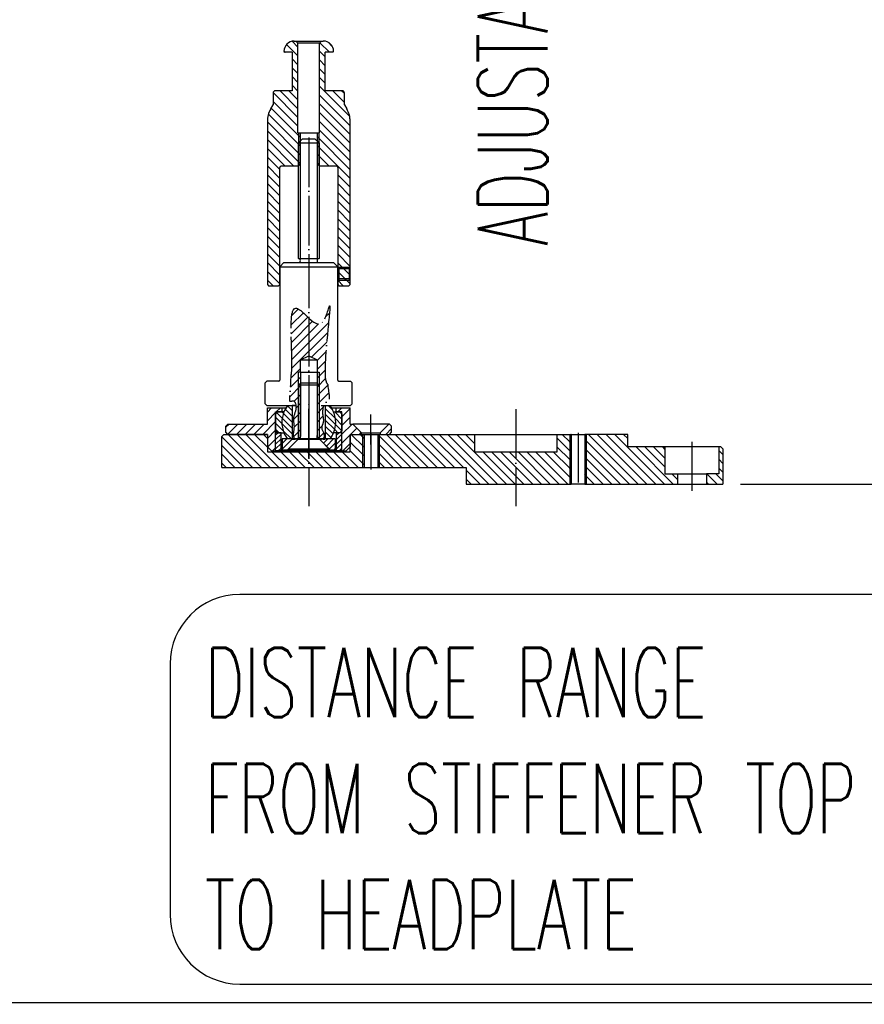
# Model space of a CAD drawing. Extents: x -1765 to 4890, y -3431 to 1272.
# Tile 112 of 189: x 2514 to 2718, y -2620 to -2383. Entities that reach past the tile are written whole.
import ezdxf

# ---------------------------------------------------------------- set-up
doc = ezdxf.new("R2010")
doc.units = 0
doc.linetypes.add('DOT_CENTER', pattern=[14, 12, -1, 0, -1])
doc.layers.get('0').update_dxf_attribs({"linetype": 'CONTINUOUS'})
doc.layers.add('1', color=7, linetype='CONTINUOUS')
doc.styles.add('CONVERTER_2', font='txt.shx', dxfattribs={"width": 0.63})
doc.dimstyles.new('ME10_DIM_91', dxfattribs={"dimtxt": 16.80000000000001, "dimasz": 21.00000000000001, "dimexe": 4.2, "dimexo": 4.2, "dimtad": 0, "dimdec": 1, "dimzin": 1, "dimtxsty": 'CONVERTER_2', "dimsah": 1, "dimcen": 0.09, "dimclrd": 3, "dimclre": 3, "dimclrt": 3, "dimazin": 3, "dimtfac": 1, "dimtdec": 4, "dimtofl": 0, "dimtmove": 0, "dimatfit": 3, "dimtolj": 1, "dimtzin": 0})
pattern_1 = [(135, (0, 400), (-1.0606601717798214, -1.0606601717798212), [])]
pattern_2 = [(45, (35.64475495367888, 151.78803662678), (-1.0606601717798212, 1.0606601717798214), [])]
pattern_3 = [(45, (-131.2110263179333, 280.6721068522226), (-0.7071067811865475, 0.7071067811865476), [])]
pattern_4 = [(45, (0, 400), (-0.565685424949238, 0.565685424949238), [])]
pattern_5 = [(135, (0, 400), (-0.7071067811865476, -0.7071067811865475), [])]

# ---------------------------------------------------------------- blocks, each defined once
blk = doc.blocks.new('*D1366')
at = {"color": 3, "linetype": 'CONTINUOUS'}
for p, q in [((2867.59883137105, -2450.751241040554), (2867.59883137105, -2408.751241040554)), ((2916.9147599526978, -2450.751241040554), (2863.39883137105, -2450.751241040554)), ((2688.2007099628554, -2494.751241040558), (2871.79883137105, -2494.751241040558)), ((2867.59883137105, -2524.78634684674), (2867.59883137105, -2494.751241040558))]:
    blk.add_line(p, q, dxfattribs=at)
at = {"color": 3}
for points in [[(2864.8341289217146, -2429.751241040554), (2870.3635338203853, -2429.751241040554), (2867.59883137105, -2450.751241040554)], [(2870.3635338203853, -2515.751241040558), (2864.8341289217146, -2515.751241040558), (2867.59883137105, -2494.751241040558)]]:
    blk.add_solid(points, dxfattribs=at)
at = {"color": 3, "insert": (2875.99883137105, -2620.3363468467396), "char_height": 16.80000000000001, "attachment_point": 7, "rotation": 90, "style": 'CONVERTER_2'}
blk.add_mtext('\\C3;max.\\C3;44.0', dxfattribs=at)
blk = doc.blocks.new('SV__6', base_point=(2579.000709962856, -2465.99146603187))
at = {"layer": '1', "linetype": 'CONTINUOUS'}
h = blk.add_hatch(dxfattribs=at)
h.set_pattern_fill('USER', color=4, scale=1.5, angle=135, pattern_type=0)
h.set_pattern_definition(pattern_1)
h.paths.add_polyline_path([(2597.350709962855, -2490.751241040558), (2563.000709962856, -2490.751241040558), (2563.000709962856, -2483.251241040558), (2563.500709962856, -2482.751241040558), (2574.000709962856, -2482.751241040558), (2574.000709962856, -2486.951241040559), (2594.000709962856, -2486.951241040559), (2594.000709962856, -2482.751241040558), (2597.350709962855, -2482.751241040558)])
h = blk.add_hatch(dxfattribs=at)
h.set_pattern_fill('USER', color=4, scale=1.5, angle=135, pattern_type=0)
h.set_pattern_definition(pattern_1)
h.paths.add_polyline_path([(2647.000709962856, -2494.751241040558), (2622.000709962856, -2494.751241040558), (2622.000709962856, -2490.751241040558), (2600.650709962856, -2490.751241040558), (2600.650709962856, -2482.751241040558), (2624.000709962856, -2482.751241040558), (2624.000709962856, -2486.951241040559), (2644.000709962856, -2486.951241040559), (2644.000709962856, -2482.751241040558), (2647.000709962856, -2482.751241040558)])
h = blk.add_hatch(dxfattribs=at)
h.set_pattern_fill('USER', color=4, scale=1.5, angle=135, pattern_type=0)
h.set_pattern_definition(pattern_1)
h.paths.add_polyline_path([(2647.350709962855, -2482.751241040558), (2647.000709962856, -2482.751241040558), (2647.000709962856, -2494.751241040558), (2647.350709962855, -2494.751241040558)])
h = blk.add_hatch(dxfattribs=at)
h.set_pattern_fill('USER', color=4, scale=1.5, angle=135, pattern_type=0)
h.set_pattern_definition(pattern_1)
h.paths.add_polyline_path([(2651.000709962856, -2482.751241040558), (2650.650709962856, -2482.751241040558), (2650.650709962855, -2494.751241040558), (2651.000709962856, -2494.751241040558)])
h = blk.add_hatch(dxfattribs=at)
h.set_pattern_fill('USER', color=4, scale=1.5, angle=135, pattern_type=0)
h.set_pattern_definition(pattern_1)
h.paths.add_polyline_path([(2670.000709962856, -2485.751241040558), (2661.000709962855, -2485.751241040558), (2661.000709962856, -2482.751241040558), (2651.000709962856, -2482.751241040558), (2651.000709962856, -2494.751241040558), (2673.000709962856, -2494.751241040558), (2673.000709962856, -2492.251241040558), (2670.000709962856, -2492.251241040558)])
h = blk.add_hatch(dxfattribs=at)
h.set_pattern_fill('USER', color=4, scale=1.5, angle=135, pattern_type=0)
h.set_pattern_definition(pattern_1)
h.paths.add_polyline_path([(2683.000709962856, -2492.251241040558), (2680.000709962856, -2492.251241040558), (2680.000709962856, -2494.751241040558), (2684.000709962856, -2494.751241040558), (2684.000709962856, -2486.251241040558), (2683.500709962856, -2485.751241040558), (2683.000709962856, -2485.751241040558)])
at = {"layer": '1', "color": 4, "linetype": 'DOT_CENTER'}
for p, q in [((2584.000709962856, -2476.666200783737), (2584.000709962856, -2500.052030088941)), ((2634.000709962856, -2476.666200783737), (2634.000709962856, -2500.052030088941)), ((2599.000709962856, -2482.377821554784), (2599.000709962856, -2491.20606358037)), ((2649.000709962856, -2482.377821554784), (2649.000709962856, -2495.20606358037)), ((2676.500709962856, -2484.517623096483), (2676.500709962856, -2496.383911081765))]:
    blk.add_line(p, q, dxfattribs=at)
at = {"layer": '1', "color": 4, "linetype": 'CONTINUOUS'}
for p, q in [((2563.000709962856, -2483.251241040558), (2563.500709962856, -2482.751241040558)), ((2563.000709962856, -2490.751241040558), (2563.000709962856, -2483.251241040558)), ((2563.500709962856, -2482.751241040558), (2574.000709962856, -2482.751241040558)), ((2574.000709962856, -2482.751241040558), (2574.000709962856, -2486.951241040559)), ((2594.000709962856, -2486.951241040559), (2594.000709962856, -2482.751241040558)), ((2594.000709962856, -2482.751241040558), (2597.350709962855, -2482.751241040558)), ((2597.000709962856, -2482.751241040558), (2597.000709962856, -2490.751241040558)), ((2597.350709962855, -2482.751241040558), (2597.350709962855, -2490.751241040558)), ((2597.350709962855, -2482.751241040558), (2600.650709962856, -2482.751241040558)), ((2600.650709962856, -2482.751241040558), (2600.650709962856, -2490.751241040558)), ((2600.650709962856, -2482.751241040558), (2624.000709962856, -2482.751241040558)), ((2601.000709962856, -2482.751241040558), (2601.000709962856, -2490.751241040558)), ((2624.000709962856, -2482.751241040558), (2624.000709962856, -2486.951241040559)), ((2624.000709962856, -2482.751241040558), (2644.000709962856, -2482.751241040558)), ((2644.000709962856, -2482.751241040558), (2647.000709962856, -2482.751241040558)), ((2644.000709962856, -2486.951241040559), (2644.000709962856, -2482.751241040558)), ((2647.000709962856, -2482.751241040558), (2647.350709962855, -2482.751241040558)), ((2647.000709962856, -2482.751241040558), (2647.000709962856, -2494.751241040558)), ((2647.350709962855, -2482.751241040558), (2650.650709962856, -2482.751241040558)), ((2647.350709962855, -2482.751241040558), (2647.350709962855, -2494.751241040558)), ((2651.000709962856, -2482.751241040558), (2650.650709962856, -2482.751241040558)), ((2650.650709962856, -2482.751241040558), (2650.650709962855, -2494.751241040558)), ((2661.000709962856, -2482.751241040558), (2651.000709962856, -2482.751241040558)), ((2651.000709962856, -2482.751241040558), (2651.000709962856, -2494.751241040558)), ((2661.000709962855, -2485.751241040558), (2661.000709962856, -2482.751241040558)), ((2670.000709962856, -2485.751241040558), (2661.000709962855, -2485.751241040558)), ((2683.000709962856, -2485.751241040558), (2670.000709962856, -2485.751241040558)), ((2670.000709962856, -2485.751241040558), (2670.000709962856, -2492.251241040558)), ((2683.000709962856, -2485.751241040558), (2683.000709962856, -2492.251241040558)), ((2683.500709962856, -2485.751241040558), (2683.000709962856, -2485.751241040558)), ((2683.500709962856, -2485.751241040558), (2684.000709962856, -2486.251241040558)), ((2574.000709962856, -2486.951241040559), (2594.000709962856, -2486.951241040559)), ((2624.000709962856, -2486.951241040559), (2644.000709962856, -2486.951241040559)), ((2684.000709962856, -2486.251241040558), (2684.000709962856, -2494.751241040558)), ((2563.000709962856, -2490.751241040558), (2597.350709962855, -2490.751241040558)), ((2597.350709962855, -2490.751241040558), (2600.650709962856, -2490.751241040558)), ((2600.650709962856, -2490.751241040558), (2622.000709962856, -2490.751241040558)), ((2622.000709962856, -2490.751241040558), (2622.000709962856, -2494.751241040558)), ((2670.000709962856, -2492.251241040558), (2673.000709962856, -2492.251241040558)), ((2673.000709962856, -2492.251241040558), (2680.000709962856, -2492.251241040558)), ((2673.000709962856, -2492.251241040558), (2673.000709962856, -2494.751241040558)), ((2680.000709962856, -2492.251241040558), (2680.000709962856, -2494.751241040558)), ((2683.000709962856, -2492.251241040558), (2680.000709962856, -2492.251241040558)), ((2622.000709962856, -2494.751241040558), (2647.000709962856, -2494.751241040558)), ((2647.000709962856, -2494.751241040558), (2647.350709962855, -2494.751241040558)), ((2650.650709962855, -2494.751241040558), (2647.350709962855, -2494.751241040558)), ((2650.650709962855, -2494.751241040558), (2651.000709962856, -2494.751241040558)), ((2651.000709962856, -2494.751241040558), (2673.000709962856, -2494.751241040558)), ((2673.000709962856, -2494.751241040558), (2680.000709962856, -2494.751241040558)), ((2680.000709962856, -2494.751241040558), (2684.000709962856, -2494.751241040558))]:
    blk.add_line(p, q, dxfattribs=at)
blk = doc.blocks.new('SV__7', base_point=(2562.881356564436, -2468.320168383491))
at = {"layer": '1', "linetype": 'CONTINUOUS'}
h = blk.add_hatch(dxfattribs=at)
h.set_pattern_fill('USER', color=3, scale=1.5, angle=135, pattern_type=0)
h.set_pattern_definition(pattern_1)
edge = h.paths.add_edge_path()
edge.add_line((2579.900709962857, -2399.801241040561), (2575.900709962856, -2399.801241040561))
edge.add_arc((2575.900709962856, -2400.301241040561), 0.5, 90, 180)
edge.add_line((2575.400709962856, -2400.301241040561), (2575.400709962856, -2403.176369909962))
edge.add_line((2575.400709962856, -2403.176369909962), (2574.804557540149, -2404.208936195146))
edge.add_arc((2580.000709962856, -2407.208936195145), 5.999999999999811, 150.000000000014, 180)
edge.add_line((2574.000709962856, -2407.208936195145), (2574.000709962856, -2446.601241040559))
edge.add_line((2574.000709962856, -2446.601241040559), (2574.300709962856, -2446.901241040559))
edge.add_line((2574.300709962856, -2446.901241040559), (2576.700709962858, -2446.901241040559))
edge.add_line((2576.700709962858, -2446.901241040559), (2577.000709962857, -2446.601241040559))
edge.add_line((2577.000709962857, -2446.601241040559), (2577.000709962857, -2418.301241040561))
edge.add_arc((2577.300709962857, -2418.301241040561), 0.2999999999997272, 450, 540, ccw=False)
edge.add_line((2577.300709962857, -2418.001241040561), (2581.400709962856, -2418.001241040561))
edge.add_line((2581.400709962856, -2418.001241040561), (2581.900709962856, -2417.501241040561))
edge.add_line((2581.900709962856, -2417.501241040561), (2581.900709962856, -2410.001241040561))
edge.add_line((2581.900709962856, -2410.001241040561), (2581.500709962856, -2410.001241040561))
edge.add_line((2581.500709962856, -2410.001241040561), (2581.400709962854, -2410.001241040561))
edge.add_line((2581.400709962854, -2410.001241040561), (2581.400709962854, -2388.30124104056))
edge.add_line((2581.400709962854, -2388.30124104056), (2580.900709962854, -2387.80124104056))
edge.add_line((2580.900709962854, -2387.80124104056), (2580.500709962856, -2387.80124104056))
edge.add_arc((2580.500709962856, -2390.30124104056), 2.5, 90, 179.9999999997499)
edge.add_line((2578.000709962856, -2390.301241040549), (2578.200709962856, -2390.501241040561))
edge.add_line((2578.200709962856, -2390.501241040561), (2580.000709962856, -2390.50124104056))
edge.add_line((2580.000709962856, -2390.50124104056), (2580.000709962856, -2399.801241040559))
edge.add_line((2580.000709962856, -2399.801241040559), (2579.900709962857, -2399.801241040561))
h = blk.add_hatch(dxfattribs=at)
h.set_pattern_fill('USER', color=3, scale=1.5, angle=135, pattern_type=0)
h.set_pattern_definition(pattern_1)
edge = h.paths.add_edge_path()
edge.add_line((2592.100709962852, -2399.801241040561), (2588.10070996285, -2399.801241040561))
edge.add_line((2588.10070996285, -2399.801241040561), (2588.000709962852, -2399.801241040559))
edge.add_line((2588.000709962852, -2399.801241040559), (2588.000709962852, -2390.50124104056))
edge.add_line((2588.000709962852, -2390.50124104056), (2589.800709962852, -2390.501241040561))
edge.add_line((2589.800709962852, -2390.501241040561), (2590.000709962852, -2390.301241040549))
edge.add_arc((2587.500709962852, -2390.30124104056), 2.5, 2.5013e-10, 90)
edge.add_line((2587.500709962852, -2387.80124104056), (2587.100709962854, -2387.80124104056))
edge.add_line((2587.100709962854, -2387.80124104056), (2586.600709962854, -2388.30124104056))
edge.add_line((2586.600709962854, -2388.30124104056), (2586.600709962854, -2410.001241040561))
edge.add_line((2586.600709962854, -2410.001241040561), (2586.500709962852, -2410.001241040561))
edge.add_line((2586.500709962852, -2410.001241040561), (2586.100709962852, -2410.001241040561))
edge.add_line((2586.100709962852, -2410.001241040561), (2586.100709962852, -2417.501241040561))
edge.add_line((2586.100709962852, -2417.501241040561), (2586.600709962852, -2418.001241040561))
edge.add_line((2586.600709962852, -2418.001241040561), (2590.70070996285, -2418.001241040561))
edge.add_arc((2590.70070996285, -2418.301241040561), 0.3000000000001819, 360, 450, ccw=False)
edge.add_line((2591.00070996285, -2418.301241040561), (2591.00070996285, -2446.601241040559))
edge.add_line((2591.00070996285, -2446.601241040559), (2591.30070996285, -2446.901241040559))
edge.add_line((2591.30070996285, -2446.901241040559), (2593.700709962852, -2446.901241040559))
edge.add_line((2593.700709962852, -2446.901241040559), (2594.000709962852, -2446.601241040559))
edge.add_line((2594.000709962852, -2446.601241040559), (2594.000709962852, -2407.208936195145))
edge.add_arc((2588.000709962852, -2407.208936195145), 6, 0, 29.999999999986)
edge.add_line((2593.196862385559, -2404.208936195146), (2592.600709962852, -2403.176369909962))
edge.add_line((2592.600709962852, -2403.176369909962), (2592.600709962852, -2400.301241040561))
edge.add_arc((2592.100709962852, -2400.301241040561), 0.5, 0, 90)
at = {"layer": '1', "color": 3, "linetype": 'CONTINUOUS'}
for p, q in [((2580.500709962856, -2387.80124104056), (2580.900709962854, -2387.80124104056)), ((2581.400709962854, -2388.30124104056), (2580.900709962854, -2387.80124104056)), ((2580.900709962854, -2387.80124104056), (2584.000709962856, -2387.80124104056)), ((2584.000709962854, -2388.30124104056), (2581.400709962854, -2388.30124104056)), ((2581.400709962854, -2410.001241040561), (2581.400709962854, -2388.30124104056)), ((2584.000709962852, -2387.80124104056), (2587.100709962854, -2387.80124104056)), ((2586.600709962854, -2388.30124104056), (2584.000709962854, -2388.30124104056)), ((2586.600709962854, -2388.30124104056), (2587.100709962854, -2387.80124104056)), ((2586.600709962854, -2410.001241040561), (2586.600709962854, -2388.30124104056)), ((2587.100709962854, -2387.80124104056), (2587.500709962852, -2387.80124104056)), ((2578.000709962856, -2390.301241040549), (2578.000709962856, -2390.30124104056)), ((2578.000709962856, -2390.301241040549), (2578.200709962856, -2390.501241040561)), ((2578.000709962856, -2390.30124104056), (2578.000709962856, -2390.301241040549)), ((2580.000709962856, -2390.50124104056), (2578.200709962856, -2390.501241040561)), ((2580.000709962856, -2390.50124104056), (2580.000709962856, -2399.801241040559)), ((2588.000709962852, -2399.801241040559), (2588.000709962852, -2390.50124104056)), ((2589.800709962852, -2390.501241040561), (2588.000709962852, -2390.50124104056)), ((2589.800709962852, -2390.501241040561), (2590.000709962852, -2390.301241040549)), ((2590.000709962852, -2390.30124104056), (2590.000709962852, -2390.301241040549)), ((2590.000709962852, -2390.301241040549), (2590.000709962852, -2390.30124104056)), ((2575.400709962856, -2400.301241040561), (2575.400709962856, -2403.176369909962)), ((2579.900709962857, -2399.801241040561), (2575.900709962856, -2399.801241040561)), ((2580.000709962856, -2399.801241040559), (2579.900709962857, -2399.801241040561)), ((2580.000709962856, -2399.801241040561), (2580.000709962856, -2399.801241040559)), ((2580.000709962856, -2399.801241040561), (2580.000709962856, -2399.801241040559)), ((2580.000709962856, -2399.801241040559), (2580.000709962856, -2399.801241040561)), ((2580.000709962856, -2399.801241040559), (2580.000709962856, -2399.801241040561)), ((2588.000709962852, -2399.801241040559), (2588.000709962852, -2399.801241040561)), ((2588.000709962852, -2399.801241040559), (2588.000709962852, -2399.801241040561)), ((2588.000709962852, -2399.801241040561), (2588.000709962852, -2399.801241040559)), ((2588.000709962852, -2399.801241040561), (2588.000709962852, -2399.801241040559)), ((2588.10070996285, -2399.801241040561), (2588.000709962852, -2399.801241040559)), ((2592.100709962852, -2399.801241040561), (2588.10070996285, -2399.801241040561)), ((2592.600709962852, -2403.176369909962), (2592.600709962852, -2400.301241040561)), ((2574.804557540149, -2404.208936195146), (2575.400709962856, -2403.176369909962)), ((2592.600709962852, -2403.176369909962), (2593.196862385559, -2404.208936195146)), ((2574.000709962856, -2406.601241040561), (2574.000709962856, -2406.654699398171)), ((2574.000709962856, -2407.208936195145), (2574.000709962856, -2446.601241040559)), ((2594.000709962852, -2406.654699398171), (2594.000709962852, -2406.601241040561)), ((2594.000709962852, -2446.601241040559), (2594.000709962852, -2407.208936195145)), ((2581.400709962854, -2410.001241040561), (2581.500709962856, -2410.001241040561)), ((2581.500709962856, -2410.001241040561), (2581.900709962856, -2410.001241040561)), ((2581.500709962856, -2410.001241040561), (2581.500709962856, -2417.901241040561)), ((2581.900709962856, -2410.001241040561), (2586.100709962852, -2410.001241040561)), ((2581.900709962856, -2410.001241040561), (2581.900709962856, -2417.501241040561)), ((2586.100709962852, -2410.001241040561), (2586.500709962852, -2410.001241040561)), ((2586.100709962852, -2417.501241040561), (2586.100709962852, -2410.001241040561)), ((2586.500709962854, -2417.901241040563), (2586.500709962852, -2410.001241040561)), ((2586.500709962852, -2410.001241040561), (2586.600709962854, -2410.001241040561)), ((2577.000709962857, -2446.601241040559), (2577.000709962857, -2418.301241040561)), ((2581.400709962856, -2418.001241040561), (2577.300709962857, -2418.001241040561)), ((2581.400709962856, -2418.001241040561), (2581.900709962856, -2417.501241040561)), ((2586.600709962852, -2418.001241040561), (2586.100709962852, -2417.501241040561)), ((2590.70070996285, -2418.001241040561), (2586.600709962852, -2418.001241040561)), ((2591.00070996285, -2418.301241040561), (2591.00070996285, -2446.601241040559)), ((2574.000709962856, -2446.601241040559), (2574.300709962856, -2446.901241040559)), ((2574.300709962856, -2446.901241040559), (2576.700709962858, -2446.901241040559)), ((2576.700709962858, -2446.901241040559), (2577.000709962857, -2446.601241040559)), ((2591.00070996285, -2446.601241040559), (2591.30070996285, -2446.901241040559)), ((2591.30070996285, -2446.901241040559), (2593.700709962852, -2446.901241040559)), ((2593.700709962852, -2446.901241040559), (2594.000709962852, -2446.601241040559))]:
    blk.add_line(p, q, dxfattribs=at)
for centre, radius, start, end in [((2580.500709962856, -2390.30124104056), 2.5, 90, 179.9999999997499), ((2587.500709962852, -2390.30124104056), 2.5, 2.5013e-10, 90), ((2575.900709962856, -2400.301241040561), 0.5, 90, 180), ((2592.100709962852, -2400.301241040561), 0.5, 0, 90), ((2580.000709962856, -2407.208936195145), 5.99999999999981, 150.000000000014, 180), ((2588.000709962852, -2407.208936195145), 6, 0, 29.999999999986), ((2577.300709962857, -2418.301241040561), 0.29999999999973, 90, 180), ((2590.70070996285, -2418.301241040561), 0.30000000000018, 0, 90)]:
    blk.add_arc(centre, radius, start, end, dxfattribs=at)
blk = doc.blocks.new('SV__8', base_point=(2584.000709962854, -2426.80124104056))
at = {"layer": '1', "linetype": 'CONTINUOUS'}
h = blk.add_hatch(dxfattribs=at)
h.set_pattern_fill('USER', color=1, scale=1.5, angle=45, pattern_type=0)
h.set_pattern_definition([(45, (231.6863785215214, 293.112088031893), (-1.0606601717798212, 1.0606601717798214), [])])
edge = h.paths.add_edge_path()
edge.add_line((2580.700867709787, -2483.901241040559), (2581.400709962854, -2483.901241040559))
edge.add_line((2581.400709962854, -2483.901241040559), (2582.000709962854, -2483.301241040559))
edge.add_line((2582.000709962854, -2483.301241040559), (2582.000709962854, -2467.751241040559))
edge.add_line((2582.000709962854, -2467.751241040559), (2582.000709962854, -2464.751241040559))
edge.add_line((2582.000709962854, -2464.751241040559), (2584.000709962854, -2463.807865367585))
edge.add_line((2584.000709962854, -2463.807865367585), (2586.000709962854, -2464.751241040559))
edge.add_line((2586.000709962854, -2464.751241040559), (2586.000709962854, -2483.301241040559))
edge.add_line((2586.000709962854, -2483.301241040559), (2586.600709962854, -2483.901241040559))
edge.add_line((2586.600709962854, -2483.901241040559), (2587.450297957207, -2483.901241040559))
edge.add_spline(control_points=[(2587.450297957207, -2483.901241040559), (2587.9968089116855, -2483.2635946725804), (2587.530930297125, -2482.3780229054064), (2587.0497323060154, -2481.220644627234), (2587.298324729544, -2480.426547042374), (2587.566472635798, -2479.746508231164), (2587.5325073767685, -2478.9884632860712), (2587.3145859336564, -2477.8992117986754), (2587.2642223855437, -2476.426764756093), (2587.895639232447, -2475.1460964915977), (2588.5432577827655, -2474.6908083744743), (2588.883718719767, -2474.4372714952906), (2589.0387472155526, -2473.7259175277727), (2588.72177637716, -2472.517342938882), (2588.863615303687, -2471.12649779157), (2588.149402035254, -2470.046136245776), (2587.896049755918, -2468.71495804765), (2587.934937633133, -2466.5547648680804), (2588.0952072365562, -2463.533461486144), (2588.35067278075, -2460.1082679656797), (2588.759818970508, -2456.8179535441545), (2588.747236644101, -2454.091580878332), (2589.3462915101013, -2452.5701125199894), (2588.8570675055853, -2451.4847102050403), (2588.6325901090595, -2453.337430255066), (2588.13921251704, -2454.1350852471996), (2587.62206523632, -2455.5750897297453), (2586.3846634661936, -2456.309872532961), (2585.102918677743, -2455.6689066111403), (2584.025827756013, -2454.727193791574), (2582.913715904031, -2453.6159237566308), (2581.9876222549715, -2452.734259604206), (2580.8375815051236, -2452.064680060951), (2579.818134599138, -2453.2738211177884), (2579.8013237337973, -2455.2403204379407), (2579.6964995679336, -2458.0399644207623), (2579.8336699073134, -2461.2607858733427), (2579.920450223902, -2464.3019894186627), (2579.9949899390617, -2466.442572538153), (2579.8410882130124, -2467.819354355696), (2579.7053718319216, -2469.070462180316), (2579.6514769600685, -2470.8213269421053), (2579.4784775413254, -2472.6904413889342), (2579.5018591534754, -2473.9059450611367), (2579.302412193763, -2474.7341058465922), (2579.867904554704, -2474.8875579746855), (2580.407721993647, -2474.536586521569), (2580.969700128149, -2475.3693148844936), (2581.065370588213, -2476.370298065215), (2580.713399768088, -2477.5868772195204), (2580.3059389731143, -2478.764916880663), (2580.421941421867, -2479.9087213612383), (2580.6755600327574, -2481.592461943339), (2580.0047447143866, -2482.9453916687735), (2580.700867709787, -2483.901241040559)], knot_values=[0, 0, 0, 0, 1.94983164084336, 2.89553066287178, 3.61290988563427, 4.35755221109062, 5.08230400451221, 5.83782253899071, 7.70428766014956, 9.4294811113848, 9.77185134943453, 10.08690605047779, 10.67119081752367, 11.78194128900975, 13.86452571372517, 14.57980330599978, 15.5853521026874, 17.86284220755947, 21.05866587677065, 24.66298182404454, 28.15802834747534, 31.02408407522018, 32.74144431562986, 32.97494305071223, 34.01228434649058, 35.58225840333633, 37.03595200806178, 38.19579368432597, 39.41195732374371, 40.95146204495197, 42.59340975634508, 44.02719252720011, 45.01180051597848, 45.94910358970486, 47.98517825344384, 50.89659140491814, 54.35732613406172, 57.64520978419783, 60.03589846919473, 60.76071429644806, 61.79985671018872, 63.80513068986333, 66.05676460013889, 67.25514076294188, 67.7647402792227, 68.13322167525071, 68.69109814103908, 69.42432047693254, 70.47422845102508, 71.80601103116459, 73.13628110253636, 74.17243416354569, 75.20480206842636, 78.22491359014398, 78.22491359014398, 78.22491359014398, 78.22491359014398], degree=3, periodic=0)
at = {"layer": '1', "color": 7, "linetype": 'CONTINUOUS'}
for p, q in [((2581.500709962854, -2412.40124104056), (2582.500709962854, -2411.40124104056)), ((2581.500709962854, -2440.30124104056), (2581.500709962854, -2412.40124104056)), ((2581.500709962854, -2412.40124104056), (2586.500709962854, -2412.40124104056)), ((2582.500709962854, -2411.40124104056), (2585.500709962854, -2411.40124104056)), ((2586.500709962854, -2412.40124104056), (2585.500709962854, -2411.40124104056)), ((2586.500709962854, -2412.40124104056), (2586.500709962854, -2440.30124104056)), ((2581.500709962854, -2440.30124104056), (2584.000709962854, -2440.30124104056)), ((2584.000709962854, -2440.30124104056), (2586.500709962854, -2440.30124104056)), ((2578.000709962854, -2441.30124104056), (2577.000709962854, -2442.30124104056)), ((2577.000709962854, -2442.30124104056), (2577.000709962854, -2469.701241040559)), ((2577.000709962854, -2442.30124104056), (2591.000709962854, -2442.30124104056)), ((2578.000709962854, -2441.30124104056), (2581.500709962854, -2441.30124104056)), ((2581.500709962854, -2441.30124104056), (2590.000709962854, -2441.30124104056)), ((2590.000709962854, -2441.30124104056), (2591.000709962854, -2442.30124104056)), ((2591.000709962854, -2469.701241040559), (2591.000709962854, -2442.30124104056)), ((2582.000709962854, -2464.751241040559), (2584.000709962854, -2463.807865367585)), ((2582.000709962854, -2464.751241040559), (2586.000709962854, -2464.751241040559)), ((2582.000709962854, -2467.751241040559), (2582.000709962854, -2464.751241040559)), ((2584.000709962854, -2463.807865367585), (2586.000709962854, -2464.751241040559)), ((2586.000709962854, -2464.751241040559), (2586.000709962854, -2483.301241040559)), ((2582.000709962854, -2467.751241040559), (2581.500709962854, -2467.751241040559)), ((2582.000709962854, -2467.751241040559), (2586.000709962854, -2467.751241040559)), ((2582.000709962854, -2467.751241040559), (2582.000709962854, -2483.301241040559)), ((2586.000709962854, -2467.751241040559), (2586.500709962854, -2467.751241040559)), ((2573.500709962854, -2470.301241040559), (2573.900709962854, -2469.901241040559)), ((2573.500709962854, -2475.351241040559), (2573.500709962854, -2470.301241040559)), ((2576.800709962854, -2469.901241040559), (2573.900709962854, -2469.901241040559)), ((2591.200709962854, -2469.901241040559), (2594.100709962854, -2469.901241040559)), ((2594.500709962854, -2470.301241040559), (2594.100709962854, -2469.901241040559)), ((2594.500709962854, -2475.351241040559), (2594.500709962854, -2470.301241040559)), ((2573.500709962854, -2475.351241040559), (2573.900709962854, -2475.751241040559)), ((2573.900709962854, -2475.751241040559), (2580.000709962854, -2475.751241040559)), ((2580.000709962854, -2475.751241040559), (2580.000709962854, -2483.901241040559)), ((2580.676461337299, -2475.751241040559), (2580.000709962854, -2475.751241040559)), ((2587.645854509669, -2475.751241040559), (2588.000709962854, -2475.751241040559)), ((2588.000709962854, -2475.751241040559), (2588.000709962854, -2483.901241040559)), ((2588.000709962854, -2475.751241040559), (2594.100709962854, -2475.751241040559)), ((2594.500709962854, -2475.351241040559), (2594.100709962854, -2475.751241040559)), ((2581.400709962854, -2483.901241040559), (2582.000709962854, -2483.301241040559)), ((2586.600709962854, -2483.901241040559), (2586.000709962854, -2483.301241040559)), ((2580.000709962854, -2483.901241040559), (2580.700867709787, -2483.901241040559)), ((2581.400709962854, -2483.901241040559), (2580.700867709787, -2483.901241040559)), ((2581.400709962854, -2483.901241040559), (2586.600709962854, -2483.901241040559)), ((2587.450297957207, -2483.901241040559), (2586.600709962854, -2483.901241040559)), ((2587.450297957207, -2483.901241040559), (2588.000709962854, -2483.901241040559))]:
    blk.add_line(p, q, dxfattribs=at)
at = {"layer": '1', "color": 1, "linetype": 'CONTINUOUS'}
for p, q in [((2581.900709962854, -2412.002201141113), (2581.900709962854, -2440.50124104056)), ((2586.100709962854, -2440.50124104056), (2586.100709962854, -2412.002201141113)), ((2581.500709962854, -2483.801241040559), (2581.500709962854, -2467.751241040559)), ((2586.500709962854, -2467.751241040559), (2586.500709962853, -2470.251241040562)), ((2586.500709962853, -2470.251241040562), (2586.500709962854, -2483.801241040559))]:
    blk.add_line(p, q, dxfattribs=at)
at = {"layer": '1', "color": 1, "linetype": 'DOT_CENTER'}
for p, q in [((2584.000709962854, -2411.064065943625), (2584.000709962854, -2440.30124104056)), ((2584.000709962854, -2440.30124104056), (2584.000709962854, -2485.584375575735))]:
    blk.add_line(p, q, dxfattribs=at)
at = {"layer": '1', "color": 7, "linetype": 'CONTINUOUS'}
for centre, radius, start, end in [((2581.500709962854, -2440.80124104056), 0.5, 0, 90), ((2581.500709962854, -2440.80124104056), 0.5, -90, 0), ((2586.500709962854, -2440.80124104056), 0.5, 90, 180), ((2586.500709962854, -2440.80124104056), 0.5, 180, -90), ((2576.800709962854, -2469.701241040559), 0.19999999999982, -90, 0), ((2591.200709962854, -2469.701241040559), 0.19999999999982, 180, -90)]:
    blk.add_arc(centre, radius, start, end, dxfattribs=at)
at = {"layer": '1', "color": 1, "linetype": 'DOT_CENTER'}
blk.add_open_spline([(2580.700867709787, -2483.901241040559), (2579.999770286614, -2482.991591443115), (2580.845797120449, -2481.253325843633), (2580.056256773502, -2478.738842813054), (2581.384537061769, -2476.379902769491), (2580.465630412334, -2474.13691776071), (2579.193296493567, -2475.420473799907), (2579.487312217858, -2473.646829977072), (2579.633641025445, -2470.751241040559), (2579.748722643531, -2468.046896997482), (2580.242698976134, -2466.996555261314), (2578.382916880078, -2442.696072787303), (2586.804309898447, -2463.192084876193), (2590.077152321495, -2445.51952834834), (2587.212274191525, -2469.092828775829), (2588.34943952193, -2470.300258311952), (2588.565885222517, -2470.751241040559), (2588.891857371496, -2473.430431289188), (2589.246281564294, -2474.275522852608), (2587.392140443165, -2475.373124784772), (2587.163343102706, -2477.589760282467), (2587.724053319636, -2479.732406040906), (2586.575300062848, -2481.627625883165), (2588.272388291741, -2482.933375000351), (2587.450297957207, -2483.901241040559)], degree=3, knots=[33.21512683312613, 33.21512683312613, 33.21512683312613, 33.21512683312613, 36.25567813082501, 38.30905729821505, 40.8178661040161, 43.00375318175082, 44.94720576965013, 46.43487580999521, 46.43487580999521, 46.43487580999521, 47.60486740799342, 50.99497912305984, 58.94848124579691, 62.21318303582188, 66.79790088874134, 68.05327293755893, 68.05327293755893, 68.05327293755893, 69.9438918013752, 70.60622805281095, 74.03107683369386, 75.43919452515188, 76.8442218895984, 79.65000264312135, 79.65000264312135, 79.65000264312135, 79.65000264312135], dxfattribs=at)
blk = doc.blocks.new('FLANGE_FRONT__9', base_point=(2509.105274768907, -2541.243656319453))
at = {"layer": '1', "linetype": 'CONTINUOUS'}
h = blk.add_hatch(dxfattribs=at)
h.set_pattern_fill('USER', color=1, scale=1.5, angle=45, pattern_type=0)
h.set_pattern_definition(pattern_2)
h.paths.add_polyline_path([(2564.000709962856, -2480.751241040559), (2564.500709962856, -2480.251241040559), (2574.000709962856, -2480.251241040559), (2574.000709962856, -2476.351241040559), (2577.500709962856, -2476.351241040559), (2577.500709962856, -2477.351241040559), (2576.000709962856, -2477.351241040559), (2576.000709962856, -2486.751241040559), (2575.000709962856, -2486.751241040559), (2574.000709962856, -2485.751241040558), (2574.000709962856, -2482.751241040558), (2564.500709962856, -2482.751241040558), (2564.000709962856, -2482.251241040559)])
h = blk.add_hatch(dxfattribs=at)
h.set_pattern_fill('USER', color=1, scale=1.5, angle=45, pattern_type=0)
h.set_pattern_definition(pattern_2)
h.paths.add_polyline_path([(2592.000709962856, -2477.351241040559), (2590.500709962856, -2477.351241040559), (2590.500709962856, -2476.351241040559), (2594.000709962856, -2476.351241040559), (2594.000709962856, -2480.251241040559), (2594.650709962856, -2480.251241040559), (2596.750709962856, -2482.351241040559), (2596.750709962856, -2482.751241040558), (2594.000709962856, -2482.751241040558), (2594.000709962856, -2485.751241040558), (2593.000709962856, -2486.751241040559), (2592.000709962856, -2486.751241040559)])
h = blk.add_hatch(dxfattribs=at)
h.set_pattern_fill('USER', color=1, scale=1.5, angle=45, pattern_type=0)
h.set_pattern_definition(pattern_2)
h.paths.add_polyline_path([(2603.350709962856, -2480.251241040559), (2603.500709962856, -2480.251241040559), (2604.000709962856, -2480.751241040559), (2604.000709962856, -2482.251241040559), (2603.500709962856, -2482.751241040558), (2601.250709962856, -2482.751241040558), (2601.250709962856, -2482.351241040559)])
at = {"layer": '1', "color": 7, "linetype": 'CONTINUOUS'}
for p, q in [((2574.000709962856, -2480.251241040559), (2574.000709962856, -2476.351241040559)), ((2574.000709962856, -2476.351241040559), (2577.500709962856, -2476.351241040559)), ((2577.500709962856, -2476.351241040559), (2578.523484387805, -2476.351241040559)), ((2577.500709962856, -2476.351241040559), (2577.500709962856, -2477.351241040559)), ((2589.477935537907, -2476.351241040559), (2590.500709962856, -2476.351241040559)), ((2590.500709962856, -2476.351241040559), (2594.000709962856, -2476.351241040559)), ((2590.500709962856, -2476.351241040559), (2590.500709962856, -2477.351241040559)), ((2594.000709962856, -2480.251241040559), (2594.000709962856, -2476.351241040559)), ((2576.000709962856, -2486.751241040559), (2576.000709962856, -2477.351241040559)), ((2576.000709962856, -2477.351241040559), (2577.500709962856, -2477.351241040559)), ((2577.500709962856, -2477.351241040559), (2578.000709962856, -2477.351241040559)), ((2590.000709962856, -2477.351241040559), (2590.500709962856, -2477.351241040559)), ((2592.000709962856, -2477.351241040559), (2590.500709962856, -2477.351241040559)), ((2592.000709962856, -2486.751241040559), (2592.000709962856, -2477.351241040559)), ((2564.500709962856, -2480.251241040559), (2564.000709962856, -2480.751241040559)), ((2564.000709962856, -2482.251241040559), (2564.000709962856, -2480.751241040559)), ((2564.500709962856, -2480.251241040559), (2574.000709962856, -2480.251241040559)), ((2594.000709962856, -2480.251241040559), (2594.650709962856, -2480.251241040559)), ((2603.350709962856, -2480.251241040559), (2594.650709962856, -2480.251241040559)), ((2596.750709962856, -2482.351241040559), (2594.650709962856, -2480.251241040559)), ((2603.350709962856, -2480.251241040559), (2601.250709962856, -2482.351241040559)), ((2603.500709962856, -2480.251241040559), (2603.350709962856, -2480.251241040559)), ((2604.000709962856, -2482.251241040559), (2604.000709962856, -2480.751241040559)), ((2564.500709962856, -2482.751241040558), (2564.000709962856, -2482.251241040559)), ((2574.000709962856, -2482.751241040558), (2564.500709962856, -2482.751241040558)), ((2574.000709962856, -2482.751241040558), (2574.000709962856, -2485.751241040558)), ((2594.000709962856, -2482.751241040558), (2596.750709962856, -2482.751241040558)), ((2594.000709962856, -2482.751241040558), (2594.000709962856, -2485.751241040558)), ((2596.750709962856, -2482.351241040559), (2601.250709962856, -2482.351241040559)), ((2596.750709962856, -2482.751241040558), (2596.750709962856, -2482.351241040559)), ((2596.750709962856, -2482.751241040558), (2601.250709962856, -2482.751241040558)), ((2601.250709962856, -2482.351241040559), (2601.250709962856, -2482.751241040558)), ((2601.250709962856, -2482.751241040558), (2603.500709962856, -2482.751241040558)), ((2603.500709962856, -2482.751241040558), (2604.000709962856, -2482.251241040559)), ((2575.000709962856, -2486.751241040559), (2574.000709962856, -2485.751241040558)), ((2593.000709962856, -2486.751241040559), (2594.000709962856, -2485.751241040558)), ((2575.000709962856, -2486.751241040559), (2576.000709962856, -2486.751241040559)), ((2576.000709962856, -2486.751241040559), (2592.000709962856, -2486.751241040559)), ((2592.000709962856, -2486.751241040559), (2593.000709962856, -2486.751241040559))]:
    blk.add_line(p, q, dxfattribs=at)
at = {"layer": '1', "color": 1, "linetype": 'DOT_CENTER'}
for p, q in [((2584.000709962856, -2488.557294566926), (2584.000709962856, -2475.318800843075)), ((2599.000709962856, -2485.168585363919), (2599.000709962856, -2477.997109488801))]:
    blk.add_line(p, q, dxfattribs=at)
at = {"layer": '1', "color": 7, "linetype": 'DOT_CENTER'}
blk.add_line((2603.500709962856, -2480.251241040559), (2604.000709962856, -2480.751241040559), dxfattribs=at)
blk = doc.blocks.new('DISK_FRONT__10', base_point=(2588.278727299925, -2457.692228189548))
at = {"layer": '1', "linetype": 'CONTINUOUS'}
h = blk.add_hatch(dxfattribs=at)
h.set_pattern_fill('USER', color=1, angle=45, pattern_type=0)
h.set_pattern_definition(pattern_3)
h.paths.add_polyline_path([(2581.200709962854, -2484.151241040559), (2578.900709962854, -2486.451241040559), (2577.600709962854, -2486.451241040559), (2577.600709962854, -2483.851241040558), (2581.200709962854, -2483.851241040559)])
h = blk.add_hatch(dxfattribs=at)
h.set_pattern_fill('USER', color=1, angle=45, pattern_type=0)
h.set_pattern_definition(pattern_3)
h.paths.add_polyline_path([(2590.400709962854, -2483.851241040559), (2590.400709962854, -2486.451241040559), (2589.100709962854, -2486.451241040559), (2586.800709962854, -2484.151241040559), (2586.800709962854, -2483.851241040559)])
at = {"layer": '1', "color": 1, "linetype": 'DOT_CENTER'}
blk.add_line((2584.000709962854, -2482.309269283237), (2584.000709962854, -2487.350064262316), dxfattribs=at)
at = {"layer": '1', "color": 7, "linetype": 'CONTINUOUS'}
for p, q in [((2577.600709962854, -2483.851241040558), (2577.600709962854, -2486.451241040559)), ((2581.200709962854, -2483.851241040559), (2577.600709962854, -2483.851241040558)), ((2581.200709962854, -2484.151241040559), (2578.900709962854, -2486.451241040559)), ((2581.200709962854, -2483.851241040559), (2581.200709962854, -2484.151241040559)), ((2586.800709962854, -2483.851241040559), (2581.200709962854, -2483.851241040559)), ((2586.800709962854, -2483.851241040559), (2586.800709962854, -2484.151241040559)), ((2590.400709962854, -2483.851241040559), (2586.800709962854, -2483.851241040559)), ((2589.100709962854, -2486.451241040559), (2586.800709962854, -2484.151241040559)), ((2590.400709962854, -2483.851241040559), (2590.400709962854, -2486.451241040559)), ((2577.600709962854, -2486.451241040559), (2578.900709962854, -2486.451241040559)), ((2578.900709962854, -2486.451241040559), (2589.100709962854, -2486.451241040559)), ((2589.100709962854, -2486.451241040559), (2590.400709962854, -2486.451241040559))]:
    blk.add_line(p, q, dxfattribs=at)
blk = doc.blocks.new('POD__11', base_point=(2559.976432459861, -2453.628328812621))
at = {"layer": '1', "linetype": 'CONTINUOUS'}
h = blk.add_hatch(dxfattribs=at)
h.set_pattern_fill('USER', color=1, scale=0.8, angle=45, pattern_type=0)
h.set_pattern_definition(pattern_4)
h.paths.add_polyline_path([(2577.300709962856, -2486.751241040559), (2576.000709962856, -2486.751241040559), (2576.000709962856, -2482.351241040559), (2577.300709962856, -2482.351241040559)])
h = blk.add_hatch(dxfattribs=at)
h.set_pattern_fill('USER', color=1, scale=0.8, angle=45, pattern_type=0)
h.set_pattern_definition(pattern_4)
h.paths.add_polyline_path([(2592.000709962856, -2486.751241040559), (2590.700709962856, -2486.751241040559), (2590.700709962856, -2482.351241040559), (2592.000709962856, -2482.351241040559)])
at = {"layer": '1', "color": 7, "linetype": 'CONTINUOUS'}
for p, q in [((2577.300709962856, -2482.351241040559), (2576.000709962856, -2482.351241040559)), ((2576.000709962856, -2486.751241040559), (2576.000709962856, -2482.351241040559)), ((2577.300709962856, -2486.751241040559), (2577.300709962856, -2482.351241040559)), ((2592.000709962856, -2482.351241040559), (2590.700709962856, -2482.351241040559)), ((2590.700709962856, -2486.751241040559), (2590.700709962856, -2482.351241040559)), ((2592.000709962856, -2486.751241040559), (2592.000709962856, -2482.351241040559)), ((2577.300709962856, -2486.751241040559), (2576.000709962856, -2486.751241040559)), ((2590.700709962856, -2486.751241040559), (2577.300709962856, -2486.751241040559)), ((2592.000709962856, -2486.751241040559), (2590.700709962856, -2486.751241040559))]:
    blk.add_line(p, q, dxfattribs=at)
blk = doc.blocks.new('IMBU_SCHRAUBE-M3X4__12', base_point=(2591.000709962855, -2425.501241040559))
at = {"layer": '1', "linetype": 'CONTINUOUS'}
h = blk.add_hatch(dxfattribs=at)
h.set_pattern_fill('USER', color=1, scale=1.5, angle=45, pattern_type=0)
h.set_pattern_definition([(45, (0, 400), (-1.0606601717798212, 1.0606601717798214), [])])
h.paths.add_polyline_path([(2593.500709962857, -2442.801241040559), (2593.800709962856, -2442.801241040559), (2593.800709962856, -2442.501241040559), (2593.500709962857, -2442.501241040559), (2591.300709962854, -2442.501241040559), (2591.300709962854, -2442.801241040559)])
h = blk.add_hatch(dxfattribs=at)
h.set_pattern_fill('USER', color=1, scale=1.5, angle=45, pattern_type=0)
h.set_pattern_definition([(45, (27.4443945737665, 441.1048804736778), (-1.0606601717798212, 1.0606601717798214), [])])
h.paths.add_polyline_path([(2593.500709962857, -2445.501241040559), (2593.800709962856, -2445.501241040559), (2593.800709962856, -2445.201241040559), (2593.500709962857, -2445.201241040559), (2591.300709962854, -2445.201241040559), (2591.300709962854, -2445.501241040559)])
at = {"layer": '1', "color": 7, "linetype": 'CONTINUOUS'}
for p, q in [((2591.300709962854, -2442.501241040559), (2591.000709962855, -2442.801241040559)), ((2591.300709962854, -2442.801241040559), (2591.000709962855, -2442.801241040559)), ((2591.000709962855, -2442.801241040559), (2591.000709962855, -2445.201241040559)), ((2593.500709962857, -2442.501241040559), (2591.300709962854, -2442.501241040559)), ((2591.300709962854, -2442.501241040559), (2591.300709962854, -2442.801241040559)), ((2591.300709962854, -2442.801241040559), (2591.300709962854, -2445.201241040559)), ((2593.500709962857, -2442.801241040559), (2591.300709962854, -2442.801241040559)), ((2593.800709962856, -2442.501241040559), (2593.500709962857, -2442.501241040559)), ((2593.800709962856, -2442.801241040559), (2593.500709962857, -2442.801241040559)), ((2593.800709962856, -2442.801241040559), (2593.800709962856, -2442.501241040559)), ((2594.000709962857, -2442.701241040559), (2593.800709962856, -2442.501241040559)), ((2593.800709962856, -2445.201241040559), (2593.800709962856, -2442.801241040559)), ((2594.000709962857, -2445.301241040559), (2594.000709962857, -2442.701241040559)), ((2591.300709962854, -2445.201241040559), (2591.000709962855, -2445.201241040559)), ((2591.000709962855, -2445.201241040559), (2591.300709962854, -2445.501241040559)), ((2591.300709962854, -2445.201241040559), (2591.300709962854, -2445.501241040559)), ((2593.500709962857, -2445.201241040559), (2591.300709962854, -2445.201241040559)), ((2591.300709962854, -2445.501241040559), (2593.500709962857, -2445.501241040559)), ((2593.800709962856, -2445.201241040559), (2593.500709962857, -2445.201241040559)), ((2593.500709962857, -2445.501241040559), (2593.800709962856, -2445.501241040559)), ((2593.800709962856, -2445.501241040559), (2593.800709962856, -2445.201241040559)), ((2593.800709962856, -2445.501241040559), (2594.000709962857, -2445.301241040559))]:
    blk.add_line(p, q, dxfattribs=at)
blk = doc.blocks.new('SCHRAUBE__13', base_point=(2578.000709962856, -2465.959357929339))
at = {"layer": '1', "color": 7, "linetype": 'CONTINUOUS'}
for p, q in [((2581.500709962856, -2470.856048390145), (2582.000709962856, -2470.356048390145)), ((2581.500709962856, -2470.856048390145), (2581.500709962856, -2483.056048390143)), ((2586.500709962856, -2470.856048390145), (2581.500709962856, -2470.856048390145)), ((2586.000709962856, -2470.356048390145), (2582.000709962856, -2470.356048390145)), ((2582.000709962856, -2470.356048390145), (2582.000709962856, -2470.856048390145)), ((2582.000709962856, -2470.856048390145), (2582.000709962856, -2483.056048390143)), ((2586.500709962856, -2470.856048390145), (2586.000709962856, -2470.356048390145)), ((2586.000709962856, -2470.356048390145), (2586.000709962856, -2470.856048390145)), ((2586.000709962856, -2470.856048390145), (2586.000709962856, -2483.056048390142)), ((2586.500709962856, -2470.856048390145), (2586.500709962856, -2483.056048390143)), ((2581.500709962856, -2483.856048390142), (2581.500709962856, -2483.056048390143)), ((2582.000709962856, -2483.856048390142), (2582.000709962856, -2483.056048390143)), ((2586.000709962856, -2483.856048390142), (2586.000709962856, -2483.056048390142)), ((2586.500709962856, -2483.056048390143), (2586.500709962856, -2483.856048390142)), ((2579.000709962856, -2486.356048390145), (2581.500709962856, -2483.856048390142)), ((2582.000709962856, -2483.856048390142), (2581.500709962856, -2483.856048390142)), ((2586.000709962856, -2483.856048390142), (2582.000709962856, -2483.856048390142)), ((2586.500709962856, -2483.856048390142), (2586.000709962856, -2483.856048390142)), ((2589.000709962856, -2486.356048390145), (2586.500709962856, -2483.856048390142)), ((2589.000709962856, -2486.356048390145), (2579.000709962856, -2486.356048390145))]:
    blk.add_line(p, q, dxfattribs=at)
blk = doc.blocks.new('KUGELGELENK__14', base_point=(2576.000709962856, -2475.148352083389))
at = {"layer": '1', "linetype": 'CONTINUOUS'}
h = blk.add_hatch(dxfattribs=at)
h.set_pattern_fill('USER', color=1, angle=135, pattern_type=0)
h.set_pattern_definition(pattern_5)
edge = h.paths.add_edge_path()
edge.add_line((2580.000709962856, -2483.851241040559), (2578.877234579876, -2483.851241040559))
edge.add_arc((2584.000709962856, -2479.851241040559), 6.5, 202.61986494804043, 217.97987244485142, ccw=False)
edge.add_arc((2584.000709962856, -2479.851241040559), 6.5, 517.3801350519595, 202.61986494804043, ccw=False)
edge.add_arc((2584.000709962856, -2479.851241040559), 6.5000000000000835, 502.0201275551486, 517.3801350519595, ccw=False)
edge.add_line((2578.877234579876, -2475.851241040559), (2580.000709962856, -2475.851241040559))
edge.add_line((2580.000709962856, -2475.851241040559), (2580.000709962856, -2483.851241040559))
h = blk.add_hatch(dxfattribs=at)
h.set_pattern_fill('USER', color=1, angle=135, pattern_type=0)
h.set_pattern_definition(pattern_5)
edge = h.paths.add_edge_path()
edge.add_line((2589.124185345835, -2483.851241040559), (2588.000709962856, -2483.851241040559))
edge.add_line((2588.000709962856, -2483.851241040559), (2588.000709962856, -2475.851241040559))
edge.add_line((2588.000709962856, -2475.851241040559), (2589.124185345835, -2475.851241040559))
edge.add_arc((2584.000709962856, -2479.851241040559), 6.5, 382.61986494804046, 397.97987244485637, ccw=False)
edge.add_arc((2584.000709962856, -2479.851241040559), 6.5, 337.38013505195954, 382.61986494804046, ccw=False)
edge.add_arc((2584.000709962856, -2479.851241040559), 6.499999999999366, 322.02012755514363, 337.38013505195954, ccw=False)
h = blk.add_hatch(dxfattribs=at)
h.set_pattern_fill('USER', color=1, angle=135, pattern_type=0)
h.set_pattern_definition(pattern_5)
edge = h.paths.add_edge_path()
edge.add_line((2578.000709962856, -2482.351241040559), (2576.500709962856, -2482.351241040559))
edge.add_line((2576.500709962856, -2482.351241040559), (2576.000709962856, -2481.851241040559))
edge.add_line((2576.000709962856, -2481.851241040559), (2576.000709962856, -2477.851241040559))
edge.add_line((2576.000709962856, -2477.851241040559), (2576.500709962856, -2477.351241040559))
edge.add_line((2576.500709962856, -2477.351241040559), (2578.000709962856, -2477.351241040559))
edge.add_arc((2584.000709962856, -2479.851241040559), 6.5, 157.38013505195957, -157.38013505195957)
h = blk.add_hatch(dxfattribs=at)
h.set_pattern_fill('USER', color=1, angle=135, pattern_type=0)
h.set_pattern_definition(pattern_5)
edge = h.paths.add_edge_path()
edge.add_line((2591.500709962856, -2482.351241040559), (2590.000709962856, -2482.351241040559))
edge.add_arc((2584.000709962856, -2479.851241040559), 6.5, -22.61986494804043, 22.61986494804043)
edge.add_line((2590.000709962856, -2477.351241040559), (2591.500709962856, -2477.351241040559))
edge.add_line((2591.500709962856, -2477.351241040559), (2592.000709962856, -2477.851241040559))
edge.add_line((2592.000709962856, -2477.851241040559), (2592.000709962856, -2481.851241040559))
edge.add_line((2592.000709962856, -2481.851241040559), (2591.500709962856, -2482.351241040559))
at = {"layer": '1', "color": 7, "linetype": 'CONTINUOUS'}
for p, q in [((2580.000709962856, -2475.851241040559), (2578.877234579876, -2475.851241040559)), ((2580.000709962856, -2475.851241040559), (2580.000709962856, -2483.851241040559)), ((2581.000709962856, -2475.851241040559), (2580.000709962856, -2475.851241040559)), ((2588.000709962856, -2475.851241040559), (2587.000709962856, -2475.851241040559)), ((2588.000709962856, -2475.851241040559), (2588.000709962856, -2483.851241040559)), ((2589.124185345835, -2475.851241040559), (2588.000709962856, -2475.851241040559)), ((2576.500709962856, -2477.351241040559), (2576.000709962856, -2477.851241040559)), ((2576.000709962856, -2477.851241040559), (2576.000709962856, -2481.851241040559)), ((2578.000709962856, -2477.351241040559), (2576.500709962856, -2477.351241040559)), ((2590.000709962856, -2477.351241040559), (2591.500709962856, -2477.351241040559)), ((2591.500709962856, -2477.351241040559), (2592.000709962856, -2477.851241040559)), ((2592.000709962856, -2477.851241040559), (2592.000709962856, -2481.851241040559)), ((2576.000709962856, -2481.851241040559), (2576.500709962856, -2482.351241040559)), ((2576.500709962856, -2482.351241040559), (2578.000709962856, -2482.351241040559)), ((2591.500709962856, -2482.351241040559), (2590.000709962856, -2482.351241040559)), ((2592.000709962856, -2481.851241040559), (2591.500709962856, -2482.351241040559)), ((2580.000709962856, -2483.851241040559), (2578.877234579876, -2483.851241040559)), ((2581.000709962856, -2483.851241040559), (2580.000709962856, -2483.851241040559)), ((2588.000709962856, -2483.851241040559), (2587.000709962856, -2483.851241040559)), ((2589.124185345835, -2483.851241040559), (2588.000709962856, -2483.851241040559))]:
    blk.add_line(p, q, dxfattribs=at)
for radius, start, end in [(6.50000000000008, 142.02012755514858, 157.38013505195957), (6.5, 22.61986494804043, 37.97987244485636), (6.5, 157.38013505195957, -157.38013505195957), (6.5, -22.61986494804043, 22.61986494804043), (6.5, -157.38013505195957, -142.02012755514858), (6.49999999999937, -37.97987244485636, -22.61986494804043)]:
    blk.add_arc((2584.000709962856, -2479.851241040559), radius, start, end, dxfattribs=at)
blk = doc.blocks.new('PIN_ASSY1__15', base_point=(2614.000709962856, -2375.787558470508))
at = {"layer": '1'}
for name, p in [('SV__7', (2562.881356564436, -2468.320168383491)), ('SV__8', (2584.000709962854, -2426.80124104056)), ('IMBU_SCHRAUBE-M3X4__12', (2591.000709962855, -2425.501241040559)), ('SCHRAUBE__13', (2578.000709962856, -2465.959357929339)), ('SV__6', (2579.000709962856, -2465.99146603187)), ('FLANGE_FRONT__9', (2509.105274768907, -2541.243656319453)), ('KUGELGELENK__14', (2576.000709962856, -2475.148352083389)), ('POD__11', (2559.976432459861, -2453.628328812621)), ('DISK_FRONT__10', (2588.278727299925, -2457.692228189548))]:
    blk.add_blockref(name, p, dxfattribs=at)
blk = doc.blocks.new('VIEW1_POGO_TOWER__26', base_point=(2887.013345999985, -2814.655525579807))
at = {"layer": '1', "color": 1}
blk.add_lwpolyline([(2567.3344624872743, -2615.456874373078), (2837.4784624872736, -2615.456874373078, 0.4142135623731), (2854.278462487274, -2598.6568743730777), (2854.278462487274, -2538.176874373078, 0.4142135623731), (2837.4784624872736, -2521.376874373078), (2567.3344624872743, -2521.376874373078, 0.4142135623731), (2550.534462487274, -2538.176874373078), (2550.534462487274, -2598.6568743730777, 0.4142135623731)], format="xyb", close=True, dxfattribs=at)
blk.add_blockref('PIN_ASSY1__15', (2614.000709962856, -2375.787558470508))
at = {"layer": '1', "color": 1, "insert": (2641.638999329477, -2437.222534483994), "char_height": 16.8, "attachment_point": 7, "rotation": 90, "style": 'CONVERTER_2'}
blk.add_mtext('ADJUSTABLE RANGE', dxfattribs=at)
at = {"layer": '1', "color": 1, "insert": (2558.934462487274, -2607.056874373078), "char_height": 16.8, "attachment_point": 7, "style": 'CONVERTER_2'}
blk.add_mtext('DISTANCE RANGE\\PFROM STIFFENER TOP SURFACE\\PTO HEADPLATE', dxfattribs=at)
blk = doc.blocks.new('SEC_DD__27', base_point=(3500.990150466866, -2456.251241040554))
blk.add_blockref('VIEW1_POGO_TOWER__26', (2887.013345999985, -2814.655525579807))
blk = doc.blocks.new('D-E6980-90193-1S11B__28', base_point=(3525.637781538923, -2222.88940620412))
at = {"layer": '1'}
blk.add_blockref('SEC_DD__27', (3500.990150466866, -2456.251241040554), dxfattribs=at)
blk = doc.blocks.new('TEXT__62', base_point=(-2000, -2800))
at = {"layer": '1', "color": 1, "linetype": 'CONTINUOUS'}
for p, q in [((3700, -2620), (-699.9999999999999, -2620)), ((4800, -2620), (400.0000000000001, -2620))]:
    blk.add_line(p, q, dxfattribs=at)

msp = doc.modelspace()

# ---------------------------------------------------------------- block references
msp.add_blockref('D-E6980-90193-1S11B__28', (3525.637781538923, -2222.88940620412))
at = {"layer": '1'}
msp.add_blockref('TEXT__62', (-2000, -2800), dxfattribs=at)

# ---------------------------------------------------------------- dimensions: what is measured, and where the dimension line sits
dim = msp.add_linear_dim(base=(2867.59883137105, -2450.751241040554), p1=(2684.000709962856, -2494.751241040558), p2=(2921.114759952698, -2450.751241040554), angle=90, dimstyle='ME10_DIM_91', override={"dimpost": 'max.<>'}, dxfattribs=at)
dim.commit()
dim.dimension.update_dxf_attribs({"geometry": '*D1366', "text_midpoint": (2867.59883137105, -2570.60834684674), "text_rotation": 90})

doc.saveas('drawing.dxf')
